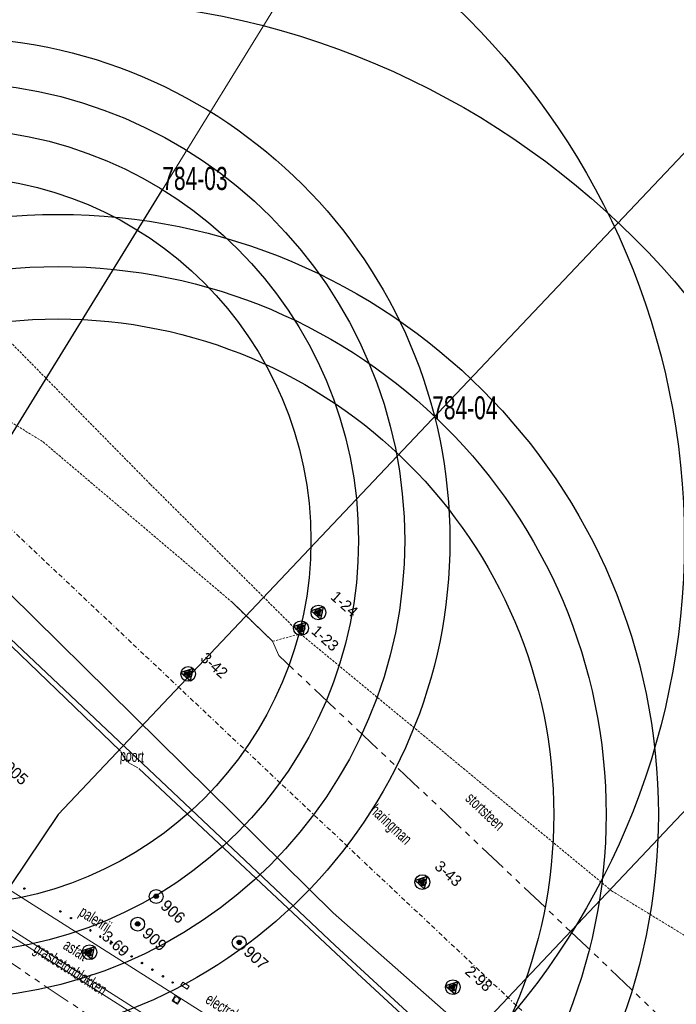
# Model space of a CAD drawing. Header units: metres. Extents: x 63969 to 66720, y 402115 to 403595.
# Tile 33 of 52: x 66221 to 66292, y 402686 to 402793. Entities that reach past the tile are written whole.
import ezdxf
from ezdxf.enums import TextEntityAlignment as Align

# ---------------------------------------------------------------- set-up
doc = ezdxf.new("R2010")
doc.units = ezdxf.units.M
for name, pattern in [('BORDER', [1.75, 0.5, -0.25, 0.5, -0.25, 0, -0.25]), ('HIDDEN', [0.375, 0.25, -0.125]), ('PHANTOM2', [1.25, 0.625, -0.125, 0.125, -0.125, 0.125, -0.125])]:
    doc.linetypes.add(name, pattern=pattern)
doc.layers.get('0').update_dxf_attribs({"linetype": 'CONTINUOUS'})
doc.layers.add('B-OI-KL_riool vrijverval', color=7, linetype='CONTINUOUS', lineweight=35, true_color=0xaf4399)
for name, color, linetype, lineweight in [('BS-BETONBAND', 253, 'BORDER', 0), ('BS-Boring', 2, 'CONTINUOUS', 25), ('BS-Boring_nummer', 7, 'CONTINUOUS', 25), ('BS-HEK', 253, 'RASTER', 0), ('BS-KANT-KREUKELBERM', 35, 'PHANTOM2', 0), ('BS-KANT-VERHARDING', 253, 'CONTINUOUS', 0), ('BS-KRUINLIJN', 253, 'CONTINUOUS', 0), ('BS-OVERIGE-TEKSTEN', 253, 'CONTINUOUS', 0), ('BS-RASTER', 253, 'RASTER', 0), ('BS-RIOOLPUT (INSP. PUT)', 253, 'pers', 0), ('BS-SCHAKELKAST', 253, 'CONTINUOUS', 0), ('BS-TEENLIJN', 253, 'CONTINUOUS', 0), ('BS-ZANDLIJN', 2, 'HIDDEN', 20), ('GM-C3D-POINT-BORING', 2, 'CONTINUOUS', 25), ('GM-C3D-POINT-BORING @ 0.5', 2, 'CONTINUOUS', 25), ('GM-C3D-POINT-BORING @ 1', 2, 'CONTINUOUS', 25), ('GM-C3D-POINT-LABEL_BORING', 7, 'CONTINUOUS', 25)]:
    doc.layers.add(name, color=color, linetype=linetype, lineweight=lineweight)
for name, color, linetype in [('BS-BOORPUNTEN MET CODE', 2, 'CONTINUOUS'), ('BS-PAAL-METAAL', 253, 'CONTINUOUS'), ('DWARSPROFIEL_LOKATIE', 125, 'CONTINUOUS'), ('Hulp dieptelijnen', 78, 'CONTINUOUS')]:
    doc.layers.add(name, color=color, linetype=linetype)
doc.layers.add('TM-Hulplijn-plaatsdwp-in-situatie', color=251, linetype='CONTINUOUS', lineweight=9, plot=False)
doc.layers.get('B-OI-KL_riool vrijverval').off()
doc.linetypes.add('pers', pattern='A,14,-2.5,[22,ProvNB.shx,S=0.75,R=0,X=0,Y=0],-2.5,[22,ProvNB.shx,S=0.75,R=0,X=0,Y=0],-2.5', length=21.5)
doc.linetypes.add('RASTER', pattern='A,3,-2,[200,RASTER,S=0.75,R=0,X=0,Y=0],-2,3', length=10)

# ---------------------------------------------------------------- blocks, each defined once
blk = doc.blocks.new('Inspektieput')
at = {"layer": 'BS-RIOOLPUT (INSP. PUT)'}
blk.add_lwpolyline([(-0.35, -0.35), (0.35, -0.35), (0.35, 0.35), (-0.35, 0.35)], close=True, dxfattribs=at)
blk.add_circle((0, 0), 0.3, dxfattribs=at)
blk = doc.blocks.new('Stalen paaltje')
at = {"layer": 'BS-PAAL-METAAL'}
blk.add_circle((0, 0), 0.075, dxfattribs=at)
blk = doc.blocks.new('BORING-PBZ')
at = {"layer": 'BS-BOORPUNTEN MET CODE'}
h = blk.add_hatch(color=256, dxfattribs=at)
h.dxf.hatch_style = 1
h.paths.add_polyline_path([(0, 0.8), (-0.69, -0.4), (0.69, -0.4)])
blk.add_lwpolyline([(0, 0.8), (-0.69, -0.4), (0.69, -0.4)], close=True, dxfattribs=at)
blk.add_circle((0, 0), 0.8, dxfattribs=at)
blk = doc.blocks.new('*U304')
at = {"layer": 'GM-C3D-POINT-BORING @ 0.5', "xscale": 0.4999999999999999, "yscale": 0.4999999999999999, "zscale": 0.4999999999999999, "rotation": 318}
blk.add_blockref('BORING-PBZ', (66251.693, 402727.07), dxfattribs=at)
at = {"layer": 'GM-C3D-POINT-BORING @ 1', "rotation": 318}
blk.add_blockref('BORING-PBZ', (66251.693, 402727.07, -0.679), dxfattribs=at)
blk = doc.blocks.new('*U305')
at = {"layer": 'GM-C3D-POINT-BORING @ 0.5', "xscale": 0.4999999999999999, "yscale": 0.4999999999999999, "zscale": 0.4999999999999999, "rotation": 318}
blk.add_blockref('BORING-PBZ', (66253.58, 402728.769), dxfattribs=at)
at = {"layer": 'GM-C3D-POINT-BORING @ 1', "rotation": 318}
blk.add_blockref('BORING-PBZ', (66253.58, 402728.769, -0.932), dxfattribs=at)
blk = doc.blocks.new('*U330')
at = {"layer": 'GM-C3D-POINT-BORING @ 0.5', "xscale": 0.4999999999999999, "yscale": 0.4999999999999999, "zscale": 0.4999999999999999, "rotation": 318}
blk.add_blockref('BORING-PBZ', (66268.134, 402688.172), dxfattribs=at)
at = {"layer": 'GM-C3D-POINT-BORING @ 1', "rotation": 318}
blk.add_blockref('BORING-PBZ', (66268.134, 402688.172, 4.117), dxfattribs=at)
blk = doc.blocks.new('*U348')
at = {"layer": 'GM-C3D-POINT-BORING @ 0.5', "xscale": 0.4999999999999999, "yscale": 0.4999999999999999, "zscale": 0.4999999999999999, "rotation": 318}
blk.add_blockref('BORING-PBZ', (66239.467, 402722.112), dxfattribs=at)
at = {"layer": 'GM-C3D-POINT-BORING @ 1', "rotation": 318}
blk.add_blockref('BORING-PBZ', (66239.467, 402722.112, 2.62), dxfattribs=at)
blk = doc.blocks.new('*U349')
at = {"layer": 'GM-C3D-POINT-BORING @ 0.5', "xscale": 0.4999999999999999, "yscale": 0.4999999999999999, "zscale": 0.4999999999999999, "rotation": 318}
blk.add_blockref('BORING-PBZ', (66264.832, 402699.554), dxfattribs=at)
at = {"layer": 'GM-C3D-POINT-BORING @ 1', "rotation": 318}
blk.add_blockref('BORING-PBZ', (66264.832, 402699.554, 2.211), dxfattribs=at)
blk = doc.blocks.new('*U375')
at = {"layer": 'GM-C3D-POINT-BORING @ 0.5', "xscale": 0.4999999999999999, "yscale": 0.4999999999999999, "zscale": 0.4999999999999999, "rotation": 318}
blk.add_blockref('BORING-PBZ', (66228.78, 402691.961), dxfattribs=at)
at = {"layer": 'GM-C3D-POINT-BORING @ 1', "rotation": 318}
blk.add_blockref('BORING-PBZ', (66228.78, 402691.961, 2.681), dxfattribs=at)
blk = doc.blocks.new('punt-boring')
h = blk.add_hatch(color=256)
edge = h.paths.add_edge_path()
edge.add_arc((-0.02, 0.02), 0.317, 0, 360)
blk.add_circle((0, 0), 1)
at = {"color": 0, "linetype": 'Continuous'}
blk.add_circle((-0.02, 0.02), 0.317, dxfattribs=at)
blk = doc.blocks.new('*U75', base_point=(66219, 402713))
at = {"layer": 'BS-Boring', "xscale": 1.499999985, "yscale": 1.499999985, "zscale": 1.499999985}
blk.add_blockref('punt-boring', (66219, 402713), dxfattribs=at)
at = {"layer": 'BS-Boring_nummer', "linetype": 'ByBlock', "insert": (66221.12, 402713), "char_height": 2.5, "attachment_point": 4}
blk.add_mtext('905', dxfattribs=at)
blk = doc.blocks.new('*U76', base_point=(66236, 402698))
at = {"layer": 'BS-Boring', "xscale": 1.499999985, "yscale": 1.499999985, "zscale": 1.499999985}
blk.add_blockref('punt-boring', (66236, 402698), dxfattribs=at)
at = {"layer": 'BS-Boring_nummer', "linetype": 'ByBlock', "insert": (66238.12, 402698), "char_height": 2.5, "attachment_point": 4}
blk.add_mtext('906', dxfattribs=at)
blk = doc.blocks.new('*U77', base_point=(66234, 402695))
at = {"layer": 'BS-Boring', "xscale": 1.499999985, "yscale": 1.499999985, "zscale": 1.499999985}
blk.add_blockref('punt-boring', (66234, 402695), dxfattribs=at)
at = {"layer": 'BS-Boring_nummer', "linetype": 'ByBlock', "insert": (66236.12, 402695), "char_height": 2.5, "attachment_point": 4}
blk.add_mtext('909', dxfattribs=at)
blk = doc.blocks.new('*U78', base_point=(66245, 402693))
at = {"layer": 'BS-Boring', "xscale": 1.499999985, "yscale": 1.499999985, "zscale": 1.499999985}
blk.add_blockref('punt-boring', (66245, 402693), dxfattribs=at)
at = {"layer": 'BS-Boring_nummer', "linetype": 'ByBlock', "insert": (66247.12, 402693), "char_height": 2.5, "attachment_point": 4}
blk.add_mtext('907', dxfattribs=at)

msp = doc.modelspace()

# ---------------------------------------------------------------- linework, layer by layer
at = {"layer": 'BS-BETONBAND', "flags": 128}
msp.add_lwpolyline([(66132.39, 402771.92), (66133.84, 402765.26), (66137.22, 402760.32), (66144.38, 402755.8), (66150.3, 402754.82), (66181.58, 402752.71), (66194.64, 402751.15), (66205.56, 402747.27), (66215.55, 402741.84), (66219.85, 402738.2), (66259.92, 402700.41), (66290.17, 402671.94), (66308.98, 402654.18), (66314.75, 402648.89), (66351.68, 402613.86), (66387.7, 402579.52), (66412.21, 402556.35), (66450.18, 402520.3)], dxfattribs=at)
at = {"layer": 'BS-HEK'}
for p, q in [((66232.19, 402713.66), (66232.83, 402712.62)), ((66233.11, 402712.79), (66232.83, 402712.62)), ((66233.11, 402712.79), (66232.95, 402712.5)), ((66234.03, 402711.93), (66232.95, 402712.5))]:
    msp.add_line(p, q, dxfattribs=at)
at = {"layer": 'BS-KANT-KREUKELBERM', "ltscale": 5}
for points in [[(66456.65, 402526.78), (66421.38, 402560.17), (66386.16, 402594.77), (66353.82, 402626.45), (66329.3, 402649.1), (66296.57, 402679.26), (66282.66, 402692.53), (66249.3, 402724.1), (66248.62, 402725.65)], [(66183.89, 402714.01), (66197.94, 402705.79), (66246.23, 402673.37), (66251.99, 402670.95), (66254.68, 402666.5), (66257.74, 402664.59), (66270.93, 402655.68), (66273.75, 402655.66), (66277.53, 402655.62), (66283.1, 402644.14), (66317.14, 402613.18), (66350.32, 402582.96), (66384.66, 402550.18), (66418, 402518.94), (66424.22, 402512.74), (66425.84, 402510.41), (66432.5, 402506.42)]]:
    msp.add_lwpolyline(points, dxfattribs=at)
at = {"layer": 'BS-KANT-VERHARDING'}
msp.add_line((66198.81, 402708.07), (66254.67, 402672.57), dxfattribs=at)
at = {"layer": 'BS-KANT-VERHARDING', "flags": 128}
msp.add_lwpolyline([(66304.51, 402638.44), (66297.46, 402645.16), (66292.38, 402649.97), (66282.03, 402659.63), (66279.79, 402661.45), (66278.93, 402660.75), (66260.02, 402672.84), (66260.23, 402673.25), (66208.69, 402705.94), (66205.23, 402708.19), (66202.44, 402710.08), (66202.54, 402711.71), (66200.59, 402712.67), (66200.34, 402712.28), (66199.77, 402712.66), (66199.23, 402712.07), (66191.21, 402717.1), (66185.47, 402720.73), (66182.93, 402722.03), (66182.79, 402721.95)], dxfattribs=at)
at = {"layer": 'BS-KANT-VERHARDING'}
msp.add_lwpolyline([(66184.23, 402716.54), (66198.48, 402707.56), (66254.72, 402671.83)], dxfattribs=at)
at = {"layer": 'BS-KRUINLIJN', "flags": 128}
for points in [[(66132.39, 402771.92), (66132.29, 402761.45), (66133.59, 402757.28), (66135.77, 402753.53), (66139.8, 402751.26), (66182.64, 402747.89), (66193.52, 402745.71), (66203.52, 402742.96), (66212.07, 402737.45), (66217.38, 402733.48), (66255.19, 402696.22), (66286.94, 402668.2)], [(66284.65, 402665.74), (66255.4, 402692.7), (66216.94, 402729), (66210.64, 402733.63), (66201.04, 402738.57), (66200.24, 402736.89)]]:
    msp.add_lwpolyline(points, dxfattribs=at)
at = {"layer": 'BS-KRUINLIJN'}
for points in [[(66132.39, 402771.92, 0), (66132.29, 402761.45, 0), (66133.59, 402757.28, 0), (66135.77, 402753.53, 0), (66139.8, 402751.26, 0), (66182.64, 402747.89, 0), (66193.52, 402745.71, 0), (66203.52, 402742.96, 0), (66212.07, 402737.45, 0), (66217.38, 402733.48, 0), (66255.19, 402696.22, 0), (66286.94, 402668.2, 0)], [(66284.65, 402665.74, 0), (66255.4, 402692.7, 0), (66216.94, 402729, 0), (66210.64, 402733.63, 0), (66201.04, 402738.57, 0), (66200.27, 402736.95, 0)]]:
    msp.add_polyline3d(points, dxfattribs=at)
at = {"layer": 'BS-RASTER'}
for p, q in [((66234.12, 402711.85), (66257.79, 402689.68)), ((66257.79, 402689.68), (66284.24, 402665.3))]:
    msp.add_line(p, q, dxfattribs=at)
at = {"layer": 'BS-RASTER', "flags": 128}
msp.add_lwpolyline([(66232.12, 402713.73), (66222.24, 402723.29), (66217.48, 402727.82), (66210.92, 402734.05), (66203.38, 402738.34), (66200.29, 402740.1)], dxfattribs=at)
at = {"layer": 'BS-SCHAKELKAST'}
msp.add_lwpolyline([(66238.68, 402688.39), (66239.36, 402687.96), (66239.57, 402688.3), (66238.89, 402688.72)], close=True, dxfattribs=at)
at = {"layer": 'BS-TEENLIJN'}
msp.add_polyline3d([(66244.18, 402729.92, 0), (66248.62, 402725.65, 0)], dxfattribs=at)
at = {"layer": 'BS-ZANDLIJN'}
msp.add_line((66244.18, 402729.92), (66248.62, 402725.65), dxfattribs=at)
msp.add_lwpolyline([(66143.35, 402852.71), (66169.25, 402815.39), (66191.19, 402789.15), (66217.81, 402760.5), (66235.39, 402742.64), (66251.63, 402726.45)], dxfattribs=at)
for points in [[(66135.12, 402830.23, 0), (66136.48, 402801.5, 0), (66139.8, 402774.35, 0), (66140.11, 402766.58, 0), (66144.46, 402760.08, 0), (66155.98, 402758.14, 0), (66187.14, 402759.73, 0), (66199.38, 402759, 0), (66211.97, 402754.52, 0), (66223.75, 402747.25, 0), (66244.18, 402729.92, 0)], [(66248.62, 402725.65, 0), (66251.63, 402726.45, 0), (66285.34, 402698.61, 0), (66303.35, 402687.59, 0), (66336.27, 402655.07, 0), (66359.06, 402636.36, 0), (66399.99, 402611.26, 0), (66417.59, 402599.17, 0), (66434.82, 402571.92, 0), (66462.07, 402545.99, 0), (66475.4, 402528.46, 0), (66479.88, 402514.4, 0), (66475.39, 402498.1, 0)]]:
    msp.add_polyline3d(points, dxfattribs=at)
at = {"layer": 'DWARSPROFIEL_LOKATIE', "color": 203}
for points in [[(66178.82, 402679.54), (66203.86, 402721.31), (66236.66, 402774.54)], [(66265.9, 402749.7), (66225.38, 402706.88), (66199.62, 402668.52)], [(66239.85, 402639.57), (66264.7, 402677.09), (66302.32, 402716.88)]]:
    msp.add_lwpolyline(points, dxfattribs=at)
at = {"layer": 'Hulp dieptelijnen'}
for centre, radius in [((66213.26, 402736.56), 79.95), ((66225.38, 402706.88), 88.28), ((66213.26, 402736.56), 54.56), ((66213.26, 402736.56), 49.66), ((66213.26, 402736.56), 44.66), ((66213.26, 402736.56), 39.5), ((66225.38, 402706.88), 65.02), ((66225.38, 402706.88), 59.36), ((66225.38, 402706.88), 53.69)]:
    msp.add_circle(centre, radius, dxfattribs=at)
at = {"layer": 'TM-Hulplijn-plaatsdwp-in-situatie'}
msp.add_line((66236.66, 402774.54), (66265.1, 402820.67), dxfattribs=at)
msp.add_lwpolyline([(66296.98, 402782.55), (66265.9, 402749.7)], dxfattribs=at)

# ---------------------------------------------------------------- block references
at = {"layer": 'B-OI-KL_riool vrijverval'}
for p, rotation in [((66221.73, 402698.86), 247.196558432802), ((66225.63, 402696.38), 247.1965584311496), ((66226.77, 402695.66), 247.1965584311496), ((66233.33, 402691.5), 247.196558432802), ((66234.46, 402690.79), 247.196558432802), ((66235.59, 402690.07), 247.196558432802), ((66236.73, 402689.35), 247.196558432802), ((66237.78, 402688.68), 247.196558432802)]:
    msp.add_blockref('Stalen paaltje', p, dxfattribs=dict(at, rotation=rotation))
at = {"layer": 'B-OI-KL_riool vrijverval', "xscale": -1, "rotation": 48.03955790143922}
for p in [(66228.88, 402694.32), (66229.94, 402693.65), (66231.07, 402692.93), (66232.21, 402692.21)]:
    msp.add_blockref('Stalen paaltje', p, dxfattribs=at)
at = {"layer": 'BS-Boring', "xscale": 0.4999999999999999, "yscale": 0.4999999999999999, "rotation": 318}
for name, p in [('*U75', (66219, 402713)), ('*U76', (66236, 402698)), ('*U77', (66234, 402695)), ('*U78', (66245, 402693))]:
    msp.add_blockref(name, p, dxfattribs=at)
at = {"layer": 'BS-RIOOLPUT (INSP. PUT)', "rotation": 327.5656607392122}
msp.add_blockref('Inspektieput', (66238.2, 402686.81), dxfattribs=at)
at = {"layer": 'GM-C3D-POINT-BORING'}
for name in ['*U305', '*U304', '*U348', '*U349', '*U375', '*U330']:
    msp.add_blockref(name, (0, 0), dxfattribs=at)

# ---------------------------------------------------------------- texts
at = {"layer": 'BS-OVERIGE-TEKSTEN', "width": 0.68}
for s, rotation, p in [('poort', 356.1289, (66233.38, 402713.04)), ('stortsteen', 316.5794, (66271.64, 402707.22)), ('haringman', 316.7411, (66261.36, 402705.7)), ('palenrij', 327.5657, (66229.34, 402695.41)), ('grasbetonblokken', 327.5657, (66226.64, 402690.02)), ('asfalt', 327.5657, (66227.31, 402692.22)), ('electrakast', 327.5657, (66243.9, 402685.62))]:
    msp.add_text(s, height=1.25, rotation=rotation, dxfattribs=at).set_placement(p, align=Align.MIDDLE)
at = {"layer": 'DWARSPROFIEL_LOKATIE', "color": 203, "width": 0.68}
for s, p in [('784-03', (66236.66, 402774.54)), ('784-04', (66265.9, 402749.7))]:
    msp.add_text(s, height=2.5, dxfattribs=at).set_placement(p)
at = {"layer": 'GM-C3D-POINT-LABEL_BORING', "linetype": 'ByBlock', "char_height": 1.2, "attachment_point": 4, "rotation": 318.2837}
for s, insert in [('1-24', (66255.2, 402730.77, -0.93)), ('1-23', (66253.11, 402727.05, -0.68)), ('3-42', (66241.09, 402724.11, 2.62)), ('3-43', (66266.45, 402701.55, 2.21)), ('3-69', (66230.4, 402693.96, 2.68)), ('2-98', (66269.75, 402690.17, 4.12))]:
    msp.add_mtext(s, dxfattribs=dict(at, insert=insert))

doc.saveas('drawing.dxf')
